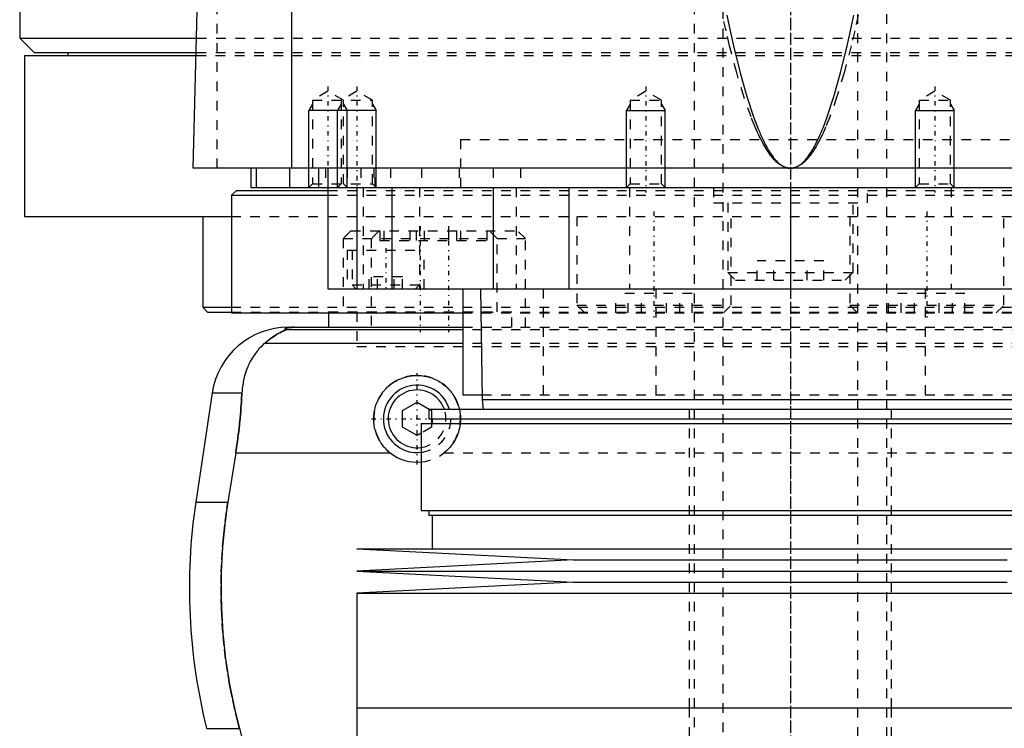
# Model space of a CAD drawing. Extents: x -90 to 90, y -139 to 498.
# Tile 4 of 12: x -80 to 22, y -42 to 32. Entities that reach past the tile are written whole.
import ezdxf

# ---------------------------------------------------------------- set-up
doc = ezdxf.new("R2010")
doc.units = 0
doc.linetypes.add('CENTER', pattern=[1.5, 0.45, -0.5, 0.05, -0.5])
doc.linetypes.add('DASHED', pattern=[2, 1, -1])
for name, color, linetype in [('AM_0', 7, 'CONTINUOUS'), ('AM_10', 7, 'CONTINUOUS'), ('AM_3', 7, 'DASHED'), ('AM_7', 7, 'CENTER')]:
    doc.layers.add(name, color=color, linetype=linetype)

msp = doc.modelspace()

# ---------------------------------------------------------------- linework, layer by layer
at = {"layer": 'AM_0', "color": 7, "linetype": 'CONTINUOUS'}
for p, q in [((-80, 291.5), (-80, 30)), ((-51.74, 16.5), (-51.74, 77.05)), ((-62, 16.5), (-60.5, 73.35)), ((-80, 30), (-78.5, 28.5)), ((-80, 30), (-61.61, 30)), ((-79.5, 28.2), (-79.5, 11.5)), ((-79.5, 28.2), (-61.66, 28.2)), ((-78.5, 28.5), (-61.65, 28.5)), ((-75, 28.5), (-75, 28.2)), ((62, 16.5), (-62, 16.5)), ((-56, 16.5), (-56, 14.5)), ((-55.47, 16.5), (-55.47, 14.5)), ((-52, 16.5), (-52, 14.5)), ((-49, 16.5), (-49, 14.5)), ((-48, 16.5), (-48, 4)), ((-56, 14.5), (56, 14.5)), ((-45, 14.5), (-45, 4)), ((-41.36, 14.5), (-41.36, 4)), ((-30.85, 14.5), (-30.85, 4)), ((-23, 14.5), (-23, 4)), ((-13, 14.5), (-13, 14.5)), ((0, 14.5), (0, 4)), ((13, 14.5), (13, 14.5)), ((-57.5, 14.2), (-58, 13.7)), ((-58, 13.7), (-58, 1.5)), ((-58, 13.7), (-48.01, 13.7)), ((-57.5, 14.2), (-48.01, 14.2)), ((-79.5, 11.5), (-58.06, 11.5)), ((-61, 11.5), (-61, 2.08)), ((-48, 4), (48, 4)), ((-34, 4), (-34, -7)), ((-32.18, 4), (-32, -7.5)), ((-61, 2.08), (-60.5, 1.58)), ((-61, 2.08), (-58.04, 2.08)), ((-60.5, 1.58), (-58.02, 1.58)), ((-58, 1.5), (-34.04, 1.5)), ((-47.93, 1.5), (-47.93, 0)), ((-52.11, 0), (-34, 0)), ((-34, -0.25), (-52.38, -0.25)), ((-34, -1.69), (-54.6, -1.69)), ((-60.02, -6.81), (-61.72, -18.16)), ((-60.02, -6.81), (-56.93, -6.81)), ((-34, -7), (-32.01, -7)), ((-40.25, -8.63), (-38.75, -7.77)), ((-38.75, -7.77), (-37.48, -8.5)), ((-32, -7.5), (-31.9, -8.5)), ((-32, -7.5), (32, -7.5)), ((-40.25, -10.37), (-40.25, -8.63)), ((-37.53, -8.5), (-37.53, -9.5)), ((-37.53, -8.5), (37.53, -8.5)), ((-38.33, -10), (-38.33, -19)), ((-38.33, -10), (38.33, -10)), ((-37.53, -9.5), (37.53, -9.5)), ((-37.25, -9.5), (-37.25, -10)), ((-37.17, -9.5), (-37.17, -10)), ((-38.75, -11.23), (-40.25, -10.37)), ((-38.33, -10.99), (-38.75, -11.23)), ((-57.58, -13.03), (-58.39, -18.16)), ((-57.58, -13.03), (-41.54, -13.03)), ((-61.72, -18.16), (-58.39, -18.16)), ((-38.33, -19), (38.33, -19)), ((-37.53, -19), (-37.53, -19.5)), ((-37.53, -19.5), (37.53, -19.5)), ((-37.17, -19.5), (-37.17, -23)), ((-45, -23), (-22.5, -24.15)), ((-45, -23), (45, -23)), ((-22.5, -24.15), (-45, -25.3)), ((-22.5, -24.15), (22.5, -24.15)), ((-45, -25.3), (-22.5, -26.45)), ((-45, -25.3), (45, -25.3)), ((-22.5, -26.45), (-45, -27.6)), ((-22.5, -26.45), (22.5, -26.45)), ((-45, -27.6), (-45, -39.5)), ((-45, -27.6), (45, -27.6)), ((-45, -39.5), (45, -39.5)), ((-45, -39.5), (-45, -52.9)), ((-45, -39.5), (0, -39.5)), ((-60.6, -41.62), (-57.2, -41.62)), ((-57.2, -41.62), (-55.78, -46.97))]:
    msp.add_line(p, q, dxfattribs=at)
for points in [[(-6.59, 32.39, 0), (-6.24, 30.76, 0), (-5.9, 29.22, 0), (-5.21, 26.41, 0), (-4.52, 23.94, 0), (-3.82, 21.83, 0), (-3.42, 20.76, 0), (-3.3, 20.48, 0), (-3.19, 20.2, 0), (-3.13, 20.07, 0), (-3.07, 19.94, 0), (-2.95, 19.68, 0), (-2.84, 19.44, 0), (-2.72, 19.2, 0), (-2.61, 18.98, 0), (-2.49, 18.76, 0), (-2.43, 18.66, 0), (-2.38, 18.56, 0), (-2.26, 18.36, 0), (-2.14, 18.18, 0), (-2.09, 18.09, 0), (-2.03, 18, 0), (-1.91, 17.83, 0), (-1.8, 17.68, 0), (-1.74, 17.6, 0), (-1.68, 17.53, 0), (-1.56, 17.39, 0), (-1.45, 17.27, 0), (-1.33, 17.15, 0), (-1.22, 17.04, 0), (-1.1, 16.94, 0), (-1.04, 16.9, 0), (-0.99, 16.85, 0), (-0.87, 16.78, 0), (-0.75, 16.71, 0), (-0.64, 16.65, 0), (-0.57, 16.62, 0), (-0.55, 16.61, 0), (-0.53, 16.6, 0), (-0.52, 16.6, 0), (-0.51, 16.6, 0), (-0.49, 16.59, 0), (-0.47, 16.58, 0), (-0.45, 16.58, 0), (-0.43, 16.57, 0), (-0.42, 16.56, 0), (-0.41, 16.56, 0), (-0.4, 16.56, 0), (-0.38, 16.55, 0), (-0.36, 16.55, 0), (-0.35, 16.54, 0), (-0.34, 16.54, 0), (-0.32, 16.54, 0), (-0.3, 16.53, 0), (-0.29, 16.53, 0), (-0.28, 16.53, 0), (-0.26, 16.52, 0), (-0.24, 16.52, 0), (-0.22, 16.52, 0), (-0.2, 16.51, 0), (-0.18, 16.51, 0), (-0.17, 16.51, 0), (-0.16, 16.51, 0), (-0.14, 16.51, 0), (-0.13, 16.51, 0), (-0.11, 16.5, 0), (-0.09, 16.5, 0), (-0.07, 16.5, 0), (-0.06, 16.5, 0), (-0.05, 16.5, 0), (-0.03, 16.5, 0), (-0.01, 16.5, 0), (0, 16.5, 0)], [(0, 16.5, 0), (0.01, 16.5, 0), (0.03, 16.5, 0), (0.05, 16.5, 0), (0.06, 16.5, 0), (0.07, 16.5, 0), (0.09, 16.5, 0), (0.11, 16.5, 0), (0.13, 16.51, 0), (0.14, 16.51, 0), (0.16, 16.51, 0), (0.17, 16.51, 0), (0.18, 16.51, 0), (0.2, 16.51, 0), (0.22, 16.52, 0), (0.24, 16.52, 0), (0.26, 16.52, 0), (0.28, 16.53, 0), (0.29, 16.53, 0), (0.3, 16.53, 0), (0.32, 16.54, 0), (0.34, 16.54, 0), (0.35, 16.54, 0), (0.36, 16.55, 0), (0.38, 16.55, 0), (0.4, 16.56, 0), (0.41, 16.56, 0), (0.42, 16.56, 0), (0.43, 16.57, 0), (0.45, 16.58, 0), (0.47, 16.58, 0), (0.49, 16.59, 0), (0.51, 16.6, 0), (0.52, 16.6, 0), (0.53, 16.6, 0), (0.55, 16.61, 0), (0.57, 16.62, 0), (0.59, 16.63, 0), (0.61, 16.63, 0), (0.63, 16.64, 0), (0.64, 16.65, 0), (0.65, 16.65, 0), (0.67, 16.66, 0), (0.69, 16.67, 0), (0.75, 16.71, 0), (0.87, 16.78, 0), (0.99, 16.85, 0), (1.04, 16.9, 0), (1.1, 16.94, 0), (1.22, 17.04, 0), (1.33, 17.15, 0), (1.45, 17.27, 0), (1.56, 17.39, 0), (1.68, 17.53, 0), (1.74, 17.6, 0), (1.8, 17.68, 0), (1.91, 17.83, 0), (2.03, 18, 0), (2.09, 18.09, 0), (2.14, 18.18, 0), (2.26, 18.36, 0), (2.38, 18.56, 0), (2.43, 18.66, 0), (2.49, 18.76, 0), (2.61, 18.98, 0), (2.72, 19.2, 0), (2.84, 19.44, 0), (2.95, 19.68, 0), (3.07, 19.94, 0), (3.13, 20.07, 0), (3.19, 20.2, 0), (3.3, 20.48, 0), (3.42, 20.76, 0), (3.82, 21.83, 0), (4.52, 23.94, 0), (5.21, 26.41, 0), (5.9, 29.22, 0), (6.24, 30.76, 0), (6.59, 32.39, 0)], [(-51.49, 0, 0), (-51.5, 0, 0), (-51.51, 0, 0), (-51.52, 0, 0), (-51.52, 0, 0), (-51.53, 0, 0), (-51.53, 0, 0), (-51.54, 0, 0), (-51.55, 0, 0), (-51.56, 0, 0), (-51.57, 0, 0), (-51.57, 0, 0), (-51.58, 0, 0), (-51.59, 0, 0), (-51.6, 0, 0), (-51.6, 0, 0), (-51.61, 0, 0), (-51.62, 0, 0), (-51.63, 0, 0), (-51.63, 0, 0), (-51.64, 0, 0), (-51.65, 0, 0), (-51.65, 0, 0), (-51.66, 0, 0), (-51.67, 0, 0), (-51.67, 0, 0), (-51.68, 0, 0), (-51.68, 0, 0), (-51.69, 0, 0), (-51.7, 0, 0), (-51.7, 0, 0), (-51.71, 0, 0), (-51.72, 0, 0), (-51.72, 0, 0), (-51.73, 0, 0), (-51.73, 0, 0), (-51.74, 0, 0), (-51.75, 0, 0), (-51.76, 0, 0), (-51.76, -0.01, 0), (-51.77, -0.01, 0), (-51.77, -0.01, 0), (-51.78, -0.01, 0), (-51.78, -0.01, 0), (-51.79, -0.01, 0), (-51.8, -0.01, 0), (-51.8, -0.01, 0), (-51.81, -0.01, 0), (-51.81, -0.01, 0), (-51.82, -0.01, 0), (-51.82, -0.01, 0), (-51.84, -0.01, 0), (-51.87, -0.01, 0), (-51.89, -0.01, 0), (-51.91, -0.01, 0), (-51.93, -0.01, 0), (-51.96, -0.02, 0), (-51.99, -0.02, 0), (-52.01, -0.02, 0), (-52.04, -0.02, 0), (-52.05, -0.03, 0), (-52.06, -0.03, 0), (-52.08, -0.03, 0), (-52.1, -0.03, 0), (-52.1, -0.03, 0), (-52.11, -0.03, 0), (-52.13, -0.04, 0), (-52.15, -0.04, 0), (-52.15, -0.04, 0), (-52.16, -0.04, 0), (-52.17, -0.04, 0), (-52.19, -0.04, 0), (-52.23, -0.05, 0), (-52.3, -0.07, 0), (-52.35, -0.08, 0), (-52.39, -0.1, 0), (-52.41, -0.11, 0), (-52.42, -0.12, 0), (-52.43, -0.13, 0), (-52.45, -0.14, 0), (-52.45, -0.16, 0), (-52.45, -0.17, 0), (-52.45, -0.19, 0), (-52.44, -0.2, 0), (-52.44, -0.21, 0), (-52.43, -0.22, 0), (-52.41, -0.23, 0), (-52.39, -0.25, 0), (-52.38, -0.25, 0)], [(-52.38, -0.25, 0), (-52.38, -0.25, 0), (-52.38, -0.26, 0), (-52.38, -0.26, 0), (-52.38, -0.26, 0), (-52.38, -0.26, 0), (-52.38, -0.26, 0), (-52.38, -0.27, 0), (-52.38, -0.27, 0), (-52.38, -0.27, 0), (-52.39, -0.27, 0), (-52.39, -0.28, 0), (-52.39, -0.28, 0), (-52.4, -0.28, 0), (-52.41, -0.28, 0), (-52.41, -0.29, 0), (-52.42, -0.29, 0), (-52.43, -0.3, 0), (-52.43, -0.3, 0), (-52.44, -0.3, 0), (-52.45, -0.31, 0), (-52.46, -0.31, 0), (-52.46, -0.31, 0), (-52.47, -0.32, 0), (-52.48, -0.32, 0), (-52.49, -0.33, 0), (-52.5, -0.33, 0), (-52.5, -0.33, 0), (-52.51, -0.34, 0), (-52.53, -0.34, 0), (-52.54, -0.35, 0), (-52.55, -0.35, 0), (-52.57, -0.36, 0), (-52.57, -0.36, 0), (-52.58, -0.37, 0), (-52.6, -0.37, 0), (-52.61, -0.38, 0), (-52.66, -0.4, 0), (-52.76, -0.45, 0), (-52.88, -0.51, 0), (-53, -0.57, 0), (-53.06, -0.6, 0), (-53.13, -0.64, 0), (-53.27, -0.72, 0), (-53.43, -0.81, 0), (-53.59, -0.91, 0), (-53.76, -1.02, 0), (-53.94, -1.15, 0), (-54.03, -1.21, 0), (-54.12, -1.29, 0), (-54.31, -1.44, 0), (-54.5, -1.6, 0), (-54.6, -1.69, 0)], [(-54.6, -1.69, 0), (-54.72, -1.8, 0), (-54.94, -2.02, 0), (-55.16, -2.25, 0), (-55.26, -2.37, 0), (-55.36, -2.49, 0), (-55.55, -2.74, 0), (-55.73, -3, 0), (-55.9, -3.27, 0), (-56.06, -3.55, 0), (-56.2, -3.83, 0), (-56.27, -3.98, 0), (-56.33, -4.12, 0), (-56.45, -4.42, 0), (-56.55, -4.72, 0), (-56.65, -5.03, 0), (-56.73, -5.34, 0), (-56.8, -5.66, 0), (-56.82, -5.83, 0), (-56.85, -5.99, 0), (-56.89, -6.32, 0), (-56.92, -6.65, 0), (-56.93, -6.81, 0)], [(-41.54, -13.03, 0), (-41.6, -12.98, 0), (-41.72, -12.88, 0), (-41.84, -12.77, 0), (-41.9, -12.72, 0), (-41.95, -12.66, 0), (-42.06, -12.55, 0), (-42.16, -12.43, 0), (-42.27, -12.31, 0), (-42.36, -12.18, 0), (-42.46, -12.05, 0), (-42.5, -11.98, 0), (-42.55, -11.91, 0), (-42.63, -11.77, 0), (-42.71, -11.63, 0), (-42.79, -11.49, 0), (-42.86, -11.34, 0), (-42.92, -11.19, 0), (-42.95, -11.11, 0), (-42.98, -11.03, 0), (-43.03, -10.88, 0), (-43.08, -10.72, 0), (-43.1, -10.64, 0), (-43.12, -10.56, 0), (-43.16, -10.41, 0), (-43.19, -10.25, 0), (-43.2, -10.17, 0), (-43.21, -10.09, 0), (-43.23, -9.93, 0), (-43.24, -9.77, 0), (-43.25, -9.62, 0), (-43.25, -9.47, 0), (-43.25, -9.31, 0), (-43.24, -9.23, 0), (-43.24, -9.16, 0), (-43.22, -9, 0), (-43.2, -8.84, 0), (-43.18, -8.69, 0), (-43.14, -8.53, 0), (-43.11, -8.38, 0), (-43.09, -8.3, 0), (-43.06, -8.22, 0), (-43.02, -8.07, 0), (-42.96, -7.92, 0), (-42.9, -7.77, 0), (-42.84, -7.62, 0), (-42.77, -7.48, 0), (-42.73, -7.41, 0), (-42.7, -7.34, 0), (-42.62, -7.2, 0), (-42.53, -7.07, 0), (-42.45, -6.93, 0), (-42.35, -6.81, 0), (-42.26, -6.68, 0), (-42.21, -6.62, 0), (-42.16, -6.56, 0), (-42.06, -6.45, 0), (-41.95, -6.34, 0), (-41.85, -6.23, 0), (-41.73, -6.13, 0), (-41.61, -6.03, 0), (-41.55, -5.98, 0), (-41.49, -5.93, 0), (-41.37, -5.84, 0), (-41.24, -5.75, 0), (-41.17, -5.7, 0), (-41.1, -5.66, 0), (-40.96, -5.58, 0), (-40.82, -5.5, 0), (-40.75, -5.47, 0), (-40.67, -5.43, 0), (-40.53, -5.37, 0), (-40.38, -5.3, 0), (-40.22, -5.25, 0), (-40.07, -5.2, 0), (-39.91, -5.15, 0), (-39.83, -5.13, 0), (-39.75, -5.11, 0), (-39.6, -5.08, 0), (-39.44, -5.05, 0), (-39.28, -5.03, 0), (-39.12, -5.02, 0), (-38.96, -5, 0), (-38.88, -5, 0), (-38.8, -5, 0), (-38.65, -5, 0), (-38.49, -5.01, 0), (-38.33, -5.02, 0), (-38.18, -5.04, 0), (-38.02, -5.06, 0), (-37.94, -5.07, 0), (-37.86, -5.09, 0), (-37.7, -5.12, 0), (-37.54, -5.17, 0), (-37.39, -5.21, 0), (-37.23, -5.26, 0), (-37.08, -5.32, 0), (-37, -5.35, 0), (-36.93, -5.38, 0), (-36.78, -5.45, 0), (-36.64, -5.53, 0), (-36.5, -5.6, 0), (-36.36, -5.69, 0), (-36.23, -5.77, 0), (-36.16, -5.82, 0), (-36.1, -5.87, 0), (-35.97, -5.96, 0), (-35.85, -6.06, 0), (-35.79, -6.11, 0), (-35.73, -6.16, 0), (-35.62, -6.26, 0), (-35.52, -6.37, 0), (-35.46, -6.43, 0), (-35.41, -6.48, 0), (-35.31, -6.6, 0), (-35.21, -6.72, 0), (-35.12, -6.84, 0), (-35.03, -6.97, 0), (-34.94, -7.1, 0), (-34.9, -7.17, 0), (-34.86, -7.24, 0), (-34.78, -7.38, 0), (-34.71, -7.52, 0), (-34.64, -7.67, 0), (-34.58, -7.81, 0), (-34.52, -7.96, 0), (-34.49, -8.04, 0), (-34.47, -8.12, 0), (-34.42, -8.27, 0), (-34.38, -8.42, 0), (-34.36, -8.5, 0)], [(-56.93, -6.81, 0), (-56.94, -6.99, 0), (-56.96, -7.33, 0), (-56.98, -7.68, 0), (-56.99, -7.85, 0), (-57, -8.03, 0), (-57.03, -8.37, 0), (-57.06, -8.72, 0), (-57.09, -9.07, 0), (-57.12, -9.42, 0), (-57.15, -9.77, 0), (-57.17, -9.94, 0), (-57.19, -10.12, 0), (-57.23, -10.46, 0), (-57.27, -10.81, 0), (-57.31, -11.15, 0), (-57.36, -11.5, 0), (-57.4, -11.84, 0), (-57.43, -12.01, 0), (-57.45, -12.18, 0), (-57.5, -12.52, 0), (-57.55, -12.86, 0), (-57.58, -13.03, 0)], [(-58.39, -18.16, 0), (-58.5, -18.82, 0), (-58.67, -20.16, 0), (-58.82, -21.48, 0), (-58.88, -22.14, 0), (-58.94, -22.8, 0), (-59.02, -24.1, 0), (-59.07, -25.38, 0), (-59.09, -26.64, 0), (-59.09, -27.88, 0), (-59.06, -29.15, 0), (-59.03, -29.79, 0), (-58.99, -30.44, 0), (-58.9, -31.75, 0), (-58.78, -33.07, 0), (-58.62, -34.4, 0), (-58.43, -35.73, 0), (-58.21, -37.05, 0), (-58.09, -37.72, 0), (-57.96, -38.38, 0), (-57.68, -39.69, 0), (-57.37, -40.98, 0), (-57.2, -41.62, 0)]]:
    msp.add_polyline3d(points, dxfattribs=at)
for centre, radius, start, end in [((-52.11, -8), 8, 90, 171.467), ((-38.75, -9.5), 3.5, 16.6015, 276.9746), ((-38.75, -9.5), 3, 19.4712, 278.1443), ((-38.75, -9.5), 4.5, 231.7104, 275.4193), ((-2.39, -27.06), 60, 171.467, 194.0378)]:
    msp.add_arc(centre, radius, start, end, dxfattribs=at)
at = {"layer": 'AM_10', "color": 7, "linetype": 'CONTINUOUS'}
for p, q in [((-49.62, 23.16), (-50, 22.5)), ((-50, 14.5), (-50, 22.5)), ((-43, 22.5), (-50, 22.5)), ((-46.62, 23.16), (-47, 22.5)), ((-47, 14.5), (-47, 22.5)), ((-46.38, 23.16), (-46, 22.5)), ((-46, 14.5), (-46, 22.5)), ((-43.38, 23.16), (-43, 22.5)), ((-43, 14.5), (-43, 22.5)), ((-16.62, 23.16), (-17, 22.5)), ((-17, 14.5), (-17, 22.5)), ((-17, 22.5), (-13, 22.5)), ((-13.38, 23.16), (-13, 22.5)), ((-13, 14.5), (-13, 22.5)), ((13.38, 23.16), (13, 22.5)), ((13, 14.5), (13, 22.5)), ((13, 22.5), (17, 22.5)), ((16.62, 23.16), (17, 22.5)), ((17, 14.5), (17, 22.5))]:
    msp.add_line(p, q, dxfattribs=at)
at = {"layer": 'AM_3', "color": 6, "linetype": 'DASHED'}
for p, q in [((-7, 419), (-7, -110.5)), ((7, -110.5), (7, 419)), ((-10, 403.5), (-10, -70.5)), ((10, -70.5), (10, 403.5)), ((-59.5, 16.5), (-59.5, 75.49)), ((-61.61, 30), (61.61, 30)), ((-61.66, 28.2), (61.66, 28.2)), ((-61.65, 28.5), (61.65, 28.5)), ((-48, 24.5), (-49.62, 23.56)), ((-49.62, 23.56), (-49.62, 14.88)), ((-49.62, 23.56), (-43.38, 23.56)), ((-46.38, 23.56), (-48, 24.5)), ((-45, 24.5), (-46.62, 23.56)), ((-46.62, 23.56), (-46.62, 14.88)), ((-46.38, 14.88), (-46.38, 23.56)), ((-43.38, 23.56), (-45, 24.5)), ((-43.38, 14.88), (-43.38, 23.56)), ((-15, 24.5), (-16.62, 23.56)), ((-16.62, 23.56), (-16.62, 14.88)), ((-16.62, 23.56), (-13.38, 23.56)), ((-13.38, 23.56), (-15, 24.5)), ((-13.38, 14.88), (-13.38, 23.56)), ((15, 24.5), (13.38, 23.56)), ((13.38, 23.56), (13.38, 14.88)), ((13.38, 23.56), (16.62, 23.56)), ((16.62, 23.56), (15, 24.5)), ((16.62, 14.88), (16.62, 23.56)), ((-34.25, 19.5), (34.25, 19.5)), ((-34.25, 19.5), (-34.25, 14.2)), ((-34.25, 19.5), (0, 19.5)), ((-48.25, 16.5), (-48.25, 14.5)), ((-46, 16.5), (-46, 14.5)), ((-44.59, 16.5), (-44.59, 14.5)), ((-43.24, 16.5), (-43.24, 14.5)), ((-43.09, 14.5), (-43.09, 16.5)), ((-41.5, 16.5), (-41.5, 14.5)), ((-38.29, 16.5), (-38.29, 14.5)), ((-34.38, 16.5), (-34.38, 14.5)), ((-30.84, 16.5), (-30.84, 14.5)), ((-28, 16.5), (-28, 14.5)), ((-49.62, 14.88), (-50, 14.5)), ((-49.62, 14.88), (-43.38, 14.88)), ((-46.62, 14.88), (-47, 14.5)), ((-46, 14.5), (-46.38, 14.88)), ((-44.34, 14.5), (-44.34, 4)), ((-43, 14.5), (-43.38, 14.88)), ((-38.5, 14.5), (-38.5, 4)), ((-28.48, 14.5), (-28.48, 4)), ((-16.62, 14.88), (-17, 14.5)), ((-16.7, 14.5), (-16.7, 4)), ((-16.62, 14.88), (-13.38, 14.88)), ((-13, 14.5), (-13.38, 14.88)), ((-8, 14.5), (-8, 12.9)), ((8, 12.9), (8, 14.5)), ((13.38, 14.88), (13, 14.5)), ((13.38, 14.88), (16.62, 14.88)), ((17, 14.5), (16.62, 14.88)), ((16.7, 14.5), (16.7, 4)), ((-48.01, 14.2), (48.01, 14.2)), ((-48.01, 13.7), (48.01, 13.7)), ((-8, 12.9), (8, 12.9)), ((-6.5, 12.9), (-6.5, 5.7)), ((6.5, 5.7), (6.5, 12.9)), ((-58.06, 11.5), (58.06, 11.5)), ((-22.16, 11.5), (-22.16, 2.3)), ((-6.16, 2.3), (-6.16, 11.5)), ((6.16, 11.5), (6.16, 2.3)), ((22.16, 2.3), (22.16, 11.5)), ((-45.63, 10), (-46.43, 9.2)), ((-46.43, 9.2), (-46.43, 1.6)), ((-46.43, 9.2), (-27.5, 9.2)), ((-45.63, 10), (-28.3, 10)), ((-42.7, 10), (-43.5, 9.2)), ((-43.5, 9.2), (-43.5, 0)), ((-42.62, 10), (-42.62, 9)), ((-42.21, 10), (-42.21, 9)), ((-39.5, 10), (-39.5, 9)), ((-38.83, 10), (-38.83, 9)), ((-38.03, 10), (-38.03, 9)), ((-35.5, 10), (-35.5, 9)), ((-34.65, 10), (-34.65, 9)), ((-34.24, 10), (-34.24, 9)), ((-31.5, 10), (-31.5, 9)), ((-30.43, 9.2), (-31.23, 10)), ((-30.43, 1.6), (-30.43, 9.2)), ((-27.5, 9.2), (-28.3, 10)), ((-27.5, 0), (-27.5, 9.2)), ((-42.62, 9), (-31.5, 9)), ((-46, 8), (-46, 4)), ((-46, 8), (-38, 8)), ((-45.5, 8), (-45.5, 4.4)), ((-38, 4), (-38, 8)), ((-3.46, 4.9), (-3.46, 6.9)), ((3.46, 6.9), (-3.46, 6.9)), ((-1.73, 4.9), (-1.73, 6.9)), ((1.73, 4.9), (1.73, 6.9)), ((3.46, 4.9), (3.46, 6.9)), ((-43.73, 4), (-43.73, 5.25)), ((-40.27, 5.25), (-43.73, 5.25)), ((-42.87, 4), (-42.87, 5.25)), ((-41.13, 4), (-41.13, 5.25)), ((-40.27, 4), (-40.27, 5.25)), ((-6.5, 5.7), (-5.7, 4.9)), ((-6.5, 5.7), (6.5, 5.7)), ((5.7, 4.9), (6.5, 5.7)), ((-45.5, 4.4), (-45.1, 4)), ((-45.5, 4.4), (-38.5, 4.4)), ((-38.9, 4), (-38.5, 4.4)), ((-5.7, 4.9), (5.7, 4.9)), ((-25.65, 4), (-25.65, -7)), ((-18.12, 1.5), (-18.12, 3.5)), ((-10.19, 3.5), (-18.12, 3.5)), ((-16.83, 1.5), (-16.83, 3.5)), ((-15.44, 1.5), (-15.44, 3.5)), ((-13.98, 4), (-13.98, -7)), ((-12.87, 1.5), (-12.87, 3.5)), ((-11.48, 1.5), (-11.48, 3.5)), ((-10.19, 1.5), (-10.19, 3.5)), ((10.19, 1.5), (10.19, 3.5)), ((18.12, 3.5), (10.19, 3.5)), ((11.48, 1.5), (11.48, 3.5)), ((12.87, 1.5), (12.87, 3.5)), ((13.98, 4), (13.98, -7)), ((15.44, 1.5), (15.44, 3.5)), ((16.83, 1.5), (16.83, 3.5)), ((18.12, 1.5), (18.12, 3.5)), ((-58.04, 2.08), (58.04, 2.08)), ((-22.16, 2.3), (-21.36, 1.5)), ((-22.16, 2.3), (-6.16, 2.3)), ((-6.96, 1.5), (-6.16, 2.3)), ((6.16, 2.3), (6.96, 1.5)), ((6.16, 2.3), (22.16, 2.3)), ((21.36, 1.5), (22.16, 2.3)), ((-58.02, 1.58), (58.02, 1.58)), ((-47.93, 1.6), (-47.93, 1.5)), ((-47.93, 1.6), (-28.93, 1.6)), ((-45, 1.58), (-45, -2)), ((-35.55, 1.5), (-35.55, 1.6)), ((-34.04, 1.5), (34.04, 1.5)), ((-30.91, 1.6), (-30.91, 1.5)), ((-28.93, 0), (-28.93, 1.6)), ((-34, 0), (34, 0)), ((34, -0.25), (-34, -0.25)), ((-45, -2), (45, -2)), ((-45, -2), (45, -2)), ((34, -1.69), (-34, -1.69)), ((-32.01, -7), (32.01, -7)), ((-37.48, -8.5), (-37.25, -8.63)), ((-37.25, -8.63), (-37.25, -9.5)), ((-10.5, -8.5), (-10.5, -39.5)), ((10.5, -39.5), (10.5, -8.5)), ((-37.25, -10), (-37.25, -10.37)), ((-37.25, -10.37), (-38.33, -10.99)), ((-35.96, -13.03), (35.96, -13.03)), ((-10.5, -39.5), (-10.5, -70.5)), ((10.5, -70.5), (10.5, -39.5))]:
    msp.add_line(p, q, dxfattribs=at)
for points in [[(0, 16.5, 0), (-0.01, 16.5, 0), (-0.03, 16.5, 0), (-0.05, 16.5, 0), (-0.06, 16.5, 0), (-0.07, 16.5, 0), (-0.09, 16.5, 0), (-0.11, 16.5, 0), (-0.13, 16.51, 0), (-0.15, 16.51, 0), (-0.18, 16.51, 0), (-0.19, 16.51, 0), (-0.2, 16.51, 0), (-0.22, 16.51, 0), (-0.24, 16.52, 0), (-0.26, 16.52, 0), (-0.28, 16.52, 0), (-0.3, 16.53, 0), (-0.31, 16.53, 0), (-0.32, 16.53, 0), (-0.34, 16.54, 0), (-0.36, 16.54, 0), (-0.37, 16.54, 0), (-0.38, 16.55, 0), (-0.4, 16.55, 0), (-0.42, 16.56, 0), (-0.43, 16.56, 0), (-0.44, 16.56, 0), (-0.46, 16.57, 0), (-0.49, 16.58, 0), (-0.51, 16.58, 0), (-0.53, 16.59, 0), (-0.55, 16.6, 0), (-0.56, 16.6, 0), (-0.57, 16.6, 0), (-0.59, 16.61, 0), (-0.61, 16.62, 0), (-0.68, 16.65, 0), (-0.81, 16.71, 0), (-0.93, 16.78, 0), (-1.05, 16.85, 0), (-1.12, 16.9, 0), (-1.18, 16.94, 0), (-1.3, 17.04, 0), (-1.43, 17.15, 0), (-1.55, 17.26, 0), (-1.67, 17.39, 0), (-1.8, 17.53, 0), (-1.86, 17.6, 0), (-1.92, 17.68, 0), (-2.05, 17.83, 0), (-2.17, 18, 0), (-2.23, 18.09, 0), (-2.29, 18.17, 0), (-2.42, 18.36, 0), (-2.54, 18.56, 0), (-2.6, 18.66, 0), (-2.66, 18.76, 0), (-2.79, 18.98, 0), (-2.91, 19.2, 0), (-3.04, 19.44, 0), (-3.16, 19.68, 0), (-3.28, 19.94, 0), (-3.35, 20.07, 0), (-3.41, 20.2, 0), (-3.53, 20.47, 0), (-3.65, 20.76, 0), (-4.09, 21.83, 0), (-4.83, 23.94, 0), (-5.57, 26.4, 0), (-6.31, 29.22, 0), (-6.68, 30.76, 0), (-7.05, 32.38, 0)], [(7.05, 32.38, 0), (6.68, 30.76, 0), (6.31, 29.22, 0), (5.57, 26.4, 0), (4.83, 23.94, 0), (4.09, 21.83, 0), (3.65, 20.76, 0), (3.53, 20.47, 0), (3.41, 20.2, 0), (3.35, 20.07, 0), (3.28, 19.94, 0), (3.16, 19.68, 0), (3.04, 19.44, 0), (2.91, 19.2, 0), (2.79, 18.98, 0), (2.66, 18.76, 0), (2.6, 18.66, 0), (2.54, 18.56, 0), (2.42, 18.36, 0), (2.29, 18.17, 0), (2.23, 18.09, 0), (2.17, 18, 0), (2.05, 17.83, 0), (1.92, 17.68, 0), (1.86, 17.6, 0), (1.8, 17.53, 0), (1.67, 17.39, 0), (1.55, 17.26, 0), (1.43, 17.15, 0), (1.3, 17.04, 0), (1.18, 16.94, 0), (1.12, 16.9, 0), (1.05, 16.85, 0), (0.93, 16.78, 0), (0.81, 16.71, 0), (0.68, 16.65, 0), (0.56, 16.6, 0), (0.49, 16.58, 0), (0.46, 16.57, 0), (0.44, 16.56, 0), (0.43, 16.56, 0), (0.42, 16.56, 0), (0.4, 16.55, 0), (0.38, 16.55, 0), (0.37, 16.54, 0), (0.36, 16.54, 0), (0.34, 16.54, 0), (0.32, 16.53, 0), (0.31, 16.53, 0), (0.3, 16.53, 0), (0.28, 16.52, 0), (0.26, 16.52, 0), (0.24, 16.52, 0), (0.22, 16.51, 0), (0.2, 16.51, 0), (0.19, 16.51, 0), (0.18, 16.51, 0), (0.15, 16.51, 0), (0.13, 16.51, 0), (0.11, 16.5, 0), (0.09, 16.5, 0), (0.07, 16.5, 0), (0.06, 16.5, 0), (0.05, 16.5, 0), (0.03, 16.5, 0), (0.01, 16.5, 0), (0, 16.5, 0)], [(-52.38, -0.25, 0), (-52.39, -0.25, 0), (-52.41, -0.23, 0), (-52.43, -0.22, 0), (-52.44, -0.21, 0), (-52.44, -0.2, 0), (-52.45, -0.19, 0), (-52.45, -0.17, 0), (-52.45, -0.16, 0), (-52.45, -0.14, 0), (-52.43, -0.13, 0), (-52.42, -0.12, 0), (-52.41, -0.11, 0), (-52.39, -0.1, 0), (-52.35, -0.08, 0), (-52.3, -0.07, 0), (-52.23, -0.05, 0), (-52.19, -0.04, 0), (-52.17, -0.04, 0), (-52.16, -0.04, 0), (-52.15, -0.04, 0), (-52.15, -0.04, 0), (-52.13, -0.04, 0), (-52.11, -0.03, 0), (-52.1, -0.03, 0), (-52.1, -0.03, 0), (-52.08, -0.03, 0), (-52.06, -0.03, 0), (-52.05, -0.03, 0), (-52.04, -0.02, 0), (-52.01, -0.02, 0), (-51.99, -0.02, 0), (-51.96, -0.02, 0), (-51.93, -0.01, 0), (-51.91, -0.01, 0), (-51.89, -0.01, 0), (-51.87, -0.01, 0), (-51.84, -0.01, 0), (-51.82, -0.01, 0), (-51.82, -0.01, 0), (-51.81, -0.01, 0), (-51.81, -0.01, 0), (-51.8, -0.01, 0), (-51.8, -0.01, 0), (-51.79, -0.01, 0), (-51.78, -0.01, 0), (-51.78, -0.01, 0), (-51.77, -0.01, 0), (-51.77, -0.01, 0), (-51.76, -0.01, 0), (-51.76, 0, 0), (-51.75, 0, 0), (-51.74, 0, 0), (-51.73, 0, 0), (-51.73, 0, 0), (-51.72, 0, 0), (-51.72, 0, 0), (-51.71, 0, 0), (-51.7, 0, 0), (-51.7, 0, 0), (-51.69, 0, 0), (-51.68, 0, 0), (-51.68, 0, 0), (-51.67, 0, 0), (-51.67, 0, 0), (-51.66, 0, 0), (-51.65, 0, 0), (-51.65, 0, 0), (-51.64, 0, 0), (-51.63, 0, 0), (-51.63, 0, 0), (-51.62, 0, 0), (-51.61, 0, 0), (-51.6, 0, 0), (-51.6, 0, 0), (-51.59, 0, 0), (-51.58, 0, 0), (-51.57, 0, 0), (-51.57, 0, 0), (-51.56, 0, 0), (-51.55, 0, 0), (-51.54, 0, 0), (-51.53, 0, 0), (-51.53, 0, 0), (-51.52, 0, 0), (-51.52, 0, 0), (-51.51, 0, 0), (-51.5, 0, 0), (-51.49, 0, 0)], [(-54.6, -1.69, 0), (-54.51, -1.61, 0), (-54.32, -1.45, 0), (-54.14, -1.31, 0), (-54.06, -1.24, 0), (-53.97, -1.17, 0), (-53.8, -1.05, 0), (-53.63, -0.94, 0), (-53.48, -0.84, 0), (-53.33, -0.75, 0), (-53.18, -0.67, 0), (-53.12, -0.63, 0), (-53.05, -0.59, 0), (-52.93, -0.53, 0), (-52.81, -0.48, 0), (-52.7, -0.42, 0), (-52.64, -0.4, 0), (-52.63, -0.39, 0), (-52.61, -0.38, 0), (-52.6, -0.38, 0), (-52.6, -0.37, 0), (-52.58, -0.37, 0), (-52.57, -0.36, 0), (-52.55, -0.35, 0), (-52.54, -0.35, 0), (-52.52, -0.34, 0), (-52.52, -0.34, 0), (-52.51, -0.33, 0), (-52.5, -0.33, 0), (-52.48, -0.32, 0), (-52.48, -0.32, 0), (-52.47, -0.32, 0), (-52.46, -0.31, 0), (-52.45, -0.31, 0), (-52.44, -0.3, 0), (-52.44, -0.3, 0), (-52.43, -0.3, 0), (-52.42, -0.29, 0), (-52.41, -0.29, 0), (-52.4, -0.28, 0), (-52.4, -0.28, 0), (-52.39, -0.28, 0), (-52.39, -0.28, 0), (-52.39, -0.27, 0), (-52.38, -0.27, 0), (-52.38, -0.27, 0), (-52.38, -0.26, 0), (-52.38, -0.26, 0), (-52.38, -0.26, 0), (-52.38, -0.26, 0), (-52.38, -0.26, 0), (-52.38, -0.25, 0), (-52.38, -0.25, 0)], [(-57.58, -13.03, 0), (-57.55, -12.86, 0), (-57.5, -12.52, 0), (-57.45, -12.18, 0), (-57.43, -12.01, 0), (-57.4, -11.84, 0), (-57.36, -11.5, 0), (-57.31, -11.15, 0), (-57.27, -10.81, 0), (-57.23, -10.46, 0), (-57.19, -10.12, 0), (-57.17, -9.94, 0), (-57.15, -9.77, 0), (-57.12, -9.42, 0), (-57.09, -9.07, 0), (-57.06, -8.72, 0), (-57.03, -8.37, 0), (-57, -8.03, 0), (-56.99, -7.85, 0), (-56.98, -7.68, 0), (-56.96, -7.33, 0), (-56.94, -6.99, 0), (-56.93, -6.81, 0)], [(-34.36, -8.5, 0), (-34.36, -8.53, 0), (-34.34, -8.58, 0), (-34.33, -8.64, 0), (-34.33, -8.67, 0), (-34.32, -8.7, 0), (-34.31, -8.75, 0), (-34.3, -8.81, 0), (-34.3, -8.86, 0), (-34.29, -8.92, 0), (-34.28, -8.97, 0), (-34.28, -9, 0), (-34.27, -9.03, 0), (-34.27, -9.09, 0), (-34.26, -9.14, 0), (-34.26, -9.2, 0), (-34.26, -9.25, 0), (-34.25, -9.31, 0), (-34.25, -9.33, 0), (-34.25, -9.36, 0), (-34.25, -9.42, 0), (-34.25, -9.47, 0), (-34.25, -9.5, 0)], [(-34.28, -10, 0), (-34.29, -10.1, 0), (-34.32, -10.29, 0), (-34.36, -10.48, 0), (-34.38, -10.58, 0), (-34.41, -10.68, 0), (-34.46, -10.87, 0), (-34.53, -11.06, 0), (-34.6, -11.25, 0), (-34.69, -11.43, 0), (-34.78, -11.61, 0), (-34.82, -11.7, 0), (-34.87, -11.79, 0), (-34.98, -11.96, 0), (-35.09, -12.12, 0), (-35.21, -12.28, 0), (-35.33, -12.43, 0), (-35.46, -12.57, 0), (-35.53, -12.64, 0), (-35.6, -12.71, 0), (-35.74, -12.84, 0), (-35.89, -12.97, 0), (-35.96, -13.03, 0)], [(-34.25, -9.5, 0), (-34.25, -9.58, 0), (-34.26, -9.75, 0), (-34.27, -9.92, 0), (-34.28, -10, 0)], [(-57.2, -41.62, 0), (-57.37, -40.98, 0), (-57.68, -39.69, 0), (-57.96, -38.38, 0), (-58.09, -37.72, 0), (-58.21, -37.05, 0), (-58.43, -35.73, 0), (-58.62, -34.4, 0), (-58.78, -33.07, 0), (-58.9, -31.75, 0), (-58.99, -30.44, 0), (-59.03, -29.79, 0), (-59.06, -29.15, 0), (-59.09, -27.88, 0), (-59.09, -26.64, 0), (-59.07, -25.38, 0), (-59.02, -24.1, 0), (-58.94, -22.8, 0), (-58.88, -22.14, 0), (-58.82, -21.48, 0), (-58.67, -20.16, 0), (-58.5, -18.82, 0), (-58.39, -18.16, 0)]]:
    msp.add_polyline3d(points, dxfattribs=at)
for radius, start, end in [(4.5, 275.4193, 231.7104), (3, 278.1443, 19.4712), (3.5, 276.9746, 16.6015)]:
    msp.add_arc((-38.75, -9.5), radius, start, end, dxfattribs=at)
at = {"layer": 'AM_7', "color": 4, "linetype": 'CENTER'}
for p, q in [((0, 497.98), (0, -139.47)), ((0, 317.3), (0, -16.93)), ((0, 242.7), (0, -37.19)), ((-48, 25), (-48, 14)), ((-45, 25), (-45, 14)), ((-15, 25), (-15, 14)), ((15, 25), (15, 14)), ((0, 20.48), (0, -81.35)), ((-14.16, 12), (-14.16, 1)), ((14.16, 12), (14.16, 1)), ((-38.43, 10.5), (-38.43, -0.5)), ((-35.5, 10.5), (-35.5, -0.5)), ((-42, 8.2), (-42, 3.8)), ((-38.75, -14.23), (-38.75, -4.77)), ((0, -5.4), (0, -73.6)), ((0, -6.95), (0, -41.05)), ((-43.48, -9.5), (-34.02, -9.5))]:
    msp.add_line(p, q, dxfattribs=at)

doc.saveas('drawing.dxf')
